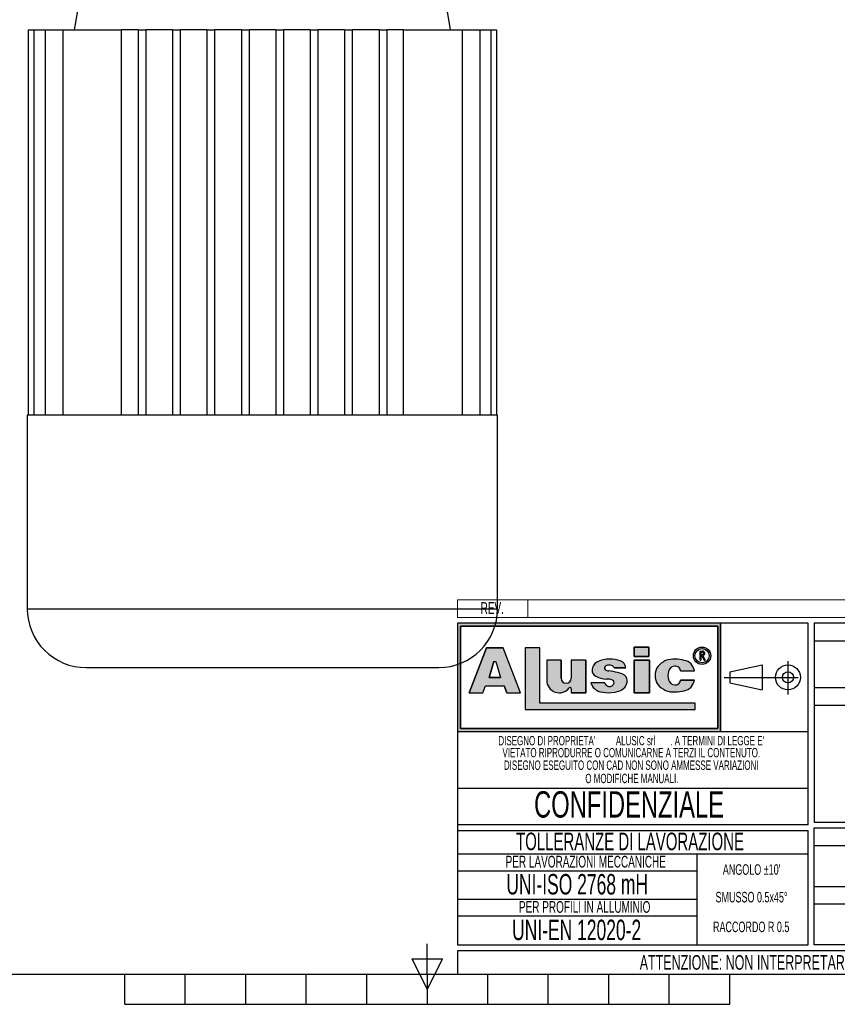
# Model space of a CAD drawing. Header units: millimetres. Extents: x -79 to 696, y 0 to 359.
# Tile 10 of 14: x 140 to 280, y 0 to 168. Entities that reach past the tile are written whole.
import ezdxf
from ezdxf.enums import TextEntityAlignment as Align

# ---------------------------------------------------------------- set-up
doc = ezdxf.new("R2010")
doc.units = ezdxf.units.MM
doc.linetypes.add('CENTERX2', pattern=[20.319999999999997, 12.7, -2.54, 2.54, -2.54])
doc.layers.add('CARTIGLIO', color=140, linetype='Continuous')
doc.styles.add('SLDTEXTSTYLE0', font='TXT', dxfattribs={"width": 0.6382978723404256})
doc.styles.add('SLDTEXTSTYLE1', font='TXT', dxfattribs={"width": 0.675})

# ---------------------------------------------------------------- blocks, each defined once
blk = doc.blocks.new('SW_NOTE_0')
at = {"layer": 'CARTIGLIO', "color": 0, "insert": (7.526595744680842, 2.578135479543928), "char_height": 2, "attachment_point": 2, "style": 'SLDTEXTSTYLE0'}
blk.add_mtext('TRATTAMENTO', dxfattribs=at)
blk = doc.blocks.new('SW_NOTE_0_1')
at = {"layer": 'CARTIGLIO', "color": 0, "insert": (85.40558510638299, 3.222669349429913), "char_height": 2.5, "attachment_point": 2, "style": 'SLDTEXTSTYLE0'}
blk.add_mtext("ATTENZIONE: NON INTERPRETARE IL DISEGNO. IN CASO DI QUOTE MANCANTI O POCO CHIARE CONSULTARE L'UFFICIO TECNICO", dxfattribs=at)
blk = doc.blocks.new('SW_NOTE_0_2')
at = {"layer": 'CARTIGLIO', "color": 0, "insert": (3.510638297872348, 2.578135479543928), "char_height": 2, "attachment_point": 2, "style": 'SLDTEXTSTYLE0'}
blk.add_mtext('SCALA', dxfattribs=at)
blk = doc.blocks.new('SW_NOTE_0_3')
at = {"layer": 'CARTIGLIO', "color": 0, "insert": (8.670212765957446, 2.578135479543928), "char_height": 2, "attachment_point": 2, "style": 'SLDTEXTSTYLE0'}
blk.add_mtext('APPROVATO DA', dxfattribs=at)
blk = doc.blocks.new('SW_NOTE_0_4')
at = {"layer": 'CARTIGLIO', "color": 0, "insert": (5.398936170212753, 2.578135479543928), "char_height": 2, "attachment_point": 2, "style": 'SLDTEXTSTYLE0'}
blk.add_mtext('FORMATO', dxfattribs=at)
blk = doc.blocks.new('SW_NOTE_0_5')
at = {"layer": 'CARTIGLIO', "color": 0, "insert": (7.606382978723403, 2.578135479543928), "char_height": 2, "attachment_point": 2, "style": 'SLDTEXTSTYLE0'}
blk.add_mtext('DISEGNATORE', dxfattribs=at)
blk = doc.blocks.new('SW_NOTE_0_6')
at = {"layer": 'CARTIGLIO', "color": 0, "insert": (2.845744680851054, 2.578135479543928), "char_height": 2, "attachment_point": 2, "style": 'SLDTEXTSTYLE0'}
blk.add_mtext('DATA', dxfattribs=at)
blk = doc.blocks.new('SW_NOTE_0_7')
at = {"layer": 'CARTIGLIO', "color": 0, "insert": (5.558510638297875, 2.578135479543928), "char_height": 2, "attachment_point": 2, "style": 'SLDTEXTSTYLE0'}
blk.add_mtext("QUANTITA'", dxfattribs=at)
blk = doc.blocks.new('SW_NOTE_0_8')
at = {"layer": 'CARTIGLIO', "color": 0, "insert": (7.10106382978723, 2.578135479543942), "char_height": 2, "attachment_point": 2, "style": 'SLDTEXTSTYLE0'}
blk.add_mtext('DESCRIZIONE', dxfattribs=at)
blk = doc.blocks.new('SW_NOTE_0_9')
at = {"layer": 'CARTIGLIO', "color": 0, "insert": (4.228723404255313, 2.578135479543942), "char_height": 2, "attachment_point": 2, "style": 'SLDTEXTSTYLE0'}
blk.add_mtext('CLIENTE', dxfattribs=at)
blk = doc.blocks.new('SW_NOTE_0_10')
at = {"layer": 'CARTIGLIO', "color": 0, "insert": (5.691489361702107, 2.578135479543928), "char_height": 2, "attachment_point": 2, "style": 'SLDTEXTSTYLE0'}
blk.add_mtext('MATERIALE', dxfattribs=at)
blk = doc.blocks.new('SW_NOTE_0_11')
at = {"layer": 'CARTIGLIO', "color": 0, "insert": (12.15425531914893, 2.578135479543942), "char_height": 2, "attachment_point": 2, "style": 'SLDTEXTSTYLE0'}
blk.add_mtext('CODICE PARTICOLARE', dxfattribs=at)
blk = doc.blocks.new('SW_NOTE_0_12')
at = {"layer": 'CARTIGLIO', "color": 0, "insert": (9.547872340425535, 2.578135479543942), "char_height": 2, "attachment_point": 2, "style": 'SLDTEXTSTYLE0'}
blk.add_mtext('CODICE GRUPPO', dxfattribs=at)
blk = doc.blocks.new('SW_NOTE_0_13')
at = {"layer": 'CARTIGLIO', "color": 0, "insert": (10.69148936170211, 2.578135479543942), "char_height": 2, "attachment_point": 2, "style": 'SLDTEXTSTYLE0'}
blk.add_mtext('CODICE PROGETTO', dxfattribs=at)
blk = doc.blocks.new('SW_NOTE_0_14')
at = {"layer": 'CARTIGLIO', "color": 0, "insert": (6.67819148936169, 2.320321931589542), "char_height": 1.8, "attachment_point": 2, "style": 'SLDTEXTSTYLE0'}
blk.add_mtext("ANGOLO ±10'", dxfattribs=at)
blk = doc.blocks.new('SW_NOTE_0_15')
at = {"layer": 'CARTIGLIO', "color": 0, "insert": (23.93617021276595, 3.867203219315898), "char_height": 3, "attachment_point": 2, "style": 'SLDTEXTSTYLE0'}
blk.add_mtext('TOLLERANZE DI LAVORAZIONE', dxfattribs=at)
blk = doc.blocks.new('SW_NOTE_0_16')
at = {"layer": 'CARTIGLIO', "color": 0, "insert": (21.07265624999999, 5.800804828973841), "char_height": 4.500000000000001, "attachment_point": 2, "style": 'SLDTEXTSTYLE1'}
blk.add_mtext('CONFIDENZIALE', dxfattribs=at)
blk = doc.blocks.new('SW_NOTE_0_17')
at = {"layer": 'CARTIGLIO', "color": 0, "insert": (28.04255319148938, 2.062508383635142), "char_height": 1.6, "attachment_point": 2, "style": 'SLDTEXTSTYLE0'}
blk.add_mtext('DISEGNO ESEGUITO CON CAD NON SONO AMMESSE VARIAZIONI', dxfattribs=at)
blk = doc.blocks.new('SW_NOTE_0_18')
at = {"layer": 'CARTIGLIO', "color": 0, "insert": (27.3404255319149, 2.062508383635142), "char_height": 1.6, "attachment_point": 2, "style": 'SLDTEXTSTYLE0'}
blk.add_mtext('VIETATO RIPRODURRE O COMUNICARNE A TERZI IL CONTENUTO.', dxfattribs=at)
blk = doc.blocks.new('SW_NOTE_0_19')
at = {"layer": 'CARTIGLIO', "color": 0, "insert": (7.587765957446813, 2.320321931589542), "char_height": 1.8, "attachment_point": 2, "style": 'SLDTEXTSTYLE0'}
blk.add_mtext('SMUSSO 0.5x45°', dxfattribs=at)
blk = doc.blocks.new('SW_NOTE_0_20')
at = {"layer": 'CARTIGLIO', "color": 0, "insert": (10.40425531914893, 2.062508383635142), "char_height": 1.6, "attachment_point": 2, "style": 'SLDTEXTSTYLE0'}
blk.add_mtext('O MODIFICHE MANUALI.', dxfattribs=at)
blk = doc.blocks.new('SW_NOTE_0_21')
at = {"layer": 'CARTIGLIO', "color": 0, "char_height": 1.6, "attachment_point": 2, "style": 'SLDTEXTSTYLE0'}
for s, insert in [("DISEGNO DI PROPRIETA'", (10.27659574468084, 2.062508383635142)), ('ALUSIC srl', (25.45120500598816, 2.062508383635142)), (". A TERMINI DI LEGGE E'", (39.41078027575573, 2.062508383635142))]:
    blk.add_mtext(s, dxfattribs=dict(at, insert=insert))
blk = doc.blocks.new('SW_NOTE_0_22')
at = {"layer": 'CARTIGLIO', "color": 0, "insert": (8.569148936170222, 2.320321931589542), "char_height": 1.8, "attachment_point": 2, "style": 'SLDTEXTSTYLE0'}
blk.add_mtext('RACCORDO R 0.5', dxfattribs=at)
blk = doc.blocks.new('SW_NOTE_0_23')
at = {"layer": 'CARTIGLIO', "color": 0, "insert": (18.30319148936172, 2.578135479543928), "char_height": 2, "attachment_point": 2, "style": 'SLDTEXTSTYLE0'}
blk.add_mtext('PER LAVORAZIONI MECCANICHE', dxfattribs=at)
blk = doc.blocks.new('SW_NOTE_0_24')
at = {"layer": 'CARTIGLIO', "color": 0, "insert": (15.68484042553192, 4.511737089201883), "char_height": 3.5, "attachment_point": 2, "style": 'SLDTEXTSTYLE0'}
blk.add_mtext('UNI-ISO 2768 mH', dxfattribs=at)
blk = doc.blocks.new('SW_NOTE_0_25')
at = {"layer": 'CARTIGLIO', "color": 0, "insert": (13.85638297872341, 2.578135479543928), "char_height": 2, "attachment_point": 2, "style": 'SLDTEXTSTYLE0'}
blk.add_mtext('PER PROFILI IN ALLUMINIO', dxfattribs=at)
blk = doc.blocks.new('SW_NOTE_0_26')
at = {"layer": 'CARTIGLIO', "color": 0, "insert": (14.05585106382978, 4.511737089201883), "char_height": 3.5, "attachment_point": 2, "style": 'SLDTEXTSTYLE0'}
blk.add_mtext('UNI-EN 12020-2', dxfattribs=at)
blk = doc.blocks.new('SW_NOTE_0_27')
at = {"layer": 'CARTIGLIO', "color": 0, "insert": (2.340425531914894, 2.578135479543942), "char_height": 2, "attachment_point": 2, "style": 'SLDTEXTSTYLE0'}
blk.add_mtext('REV.', dxfattribs=at)
blk = doc.blocks.new('SW_NOTE_0_28')
at = {"layer": 'CARTIGLIO', "color": 0, "insert": (2.845744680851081, 2.578135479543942), "char_height": 2, "attachment_point": 2, "style": 'SLDTEXTSTYLE0'}
blk.add_mtext('DATA', dxfattribs=at)
blk = doc.blocks.new('SW_NOTE_0_29')
at = {"layer": 'CARTIGLIO', "color": 0, "insert": (7.10106382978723, 2.578135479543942), "char_height": 2, "attachment_point": 2, "style": 'SLDTEXTSTYLE0'}
blk.add_mtext('DESCRIZIONE', dxfattribs=at)
blk = doc.blocks.new('SW_NOTE_0_30')
at = {"layer": 'CARTIGLIO', "color": 0, "insert": (1.968085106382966, 2.578135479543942), "char_height": 2, "attachment_point": 2, "style": 'SLDTEXTSTYLE0'}
blk.add_mtext('DIS.', dxfattribs=at)
blk = doc.blocks.new('Cartiglio ALUSIC')
at = {"layer": 'CARTIGLIO'}
h = blk.add_hatch(color=256, dxfattribs=at)
h.paths.add_polyline_path([(113.971100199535, 149.9990413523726), (113.971100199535, 131.4990413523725), (158.971100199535, 131.4990413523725), (158.971100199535, 149.9990413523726)], flags=0)
h.paths.add_polyline_path([(114.471100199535, 131.9990413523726), (114.471100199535, 149.4990413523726), (158.471100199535, 149.4990413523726), (158.471100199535, 131.9990413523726)], flags=0)
h = blk.add_hatch(color=256, dxfattribs=at)
h.paths.add_polyline_path([(118.292263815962, 138.1064632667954), (118.7611454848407, 139.3206628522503), (121.9303757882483, 139.3206628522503), (122.3992574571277, 138.1064632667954), (124.7510688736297, 138.1064632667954), (121.7833115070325, 145.7916640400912), (118.9082097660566, 145.7916640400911), (115.9404523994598, 138.1064632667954)], flags=0)
h.paths.add_polyline_path([(119.3961687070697, 140.7216809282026), (120.1708764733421, 143.4547391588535), (120.5206447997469, 143.4547391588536), (121.2953525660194, 140.721680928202)], flags=0)
for points in [[(128.0219401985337, 145.7956943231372), (125.5527056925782, 145.7956943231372), (125.5527056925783, 135.2696801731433), (154.6424359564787, 135.2696801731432), (154.6424359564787, 136.3597302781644), (128.0219401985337, 136.3597302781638)], [(144.2116339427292, 145.9308884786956), (144.2116339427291, 144.3245774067), (146.6985305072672, 144.3245774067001), (146.6985305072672, 145.9308884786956)], [(146.7838932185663, 143.6808359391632), (144.2116339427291, 143.6808359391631), (144.2116339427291, 138.1064632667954), (146.7838932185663, 138.1064632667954)]]:
    blk.add_hatch(color=256, dxfattribs=at).paths.add_polyline_path(points, flags=0)
h = blk.add_hatch(color=256, dxfattribs=at)
edge = h.paths.add_edge_path(flags=0)
edge.add_arc((155.7921827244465, 144.4510199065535), 1.479868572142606, 0, 360)
edge = h.paths.add_edge_path(flags=0)
edge.add_arc((155.7921827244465, 144.4510199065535), 1.214864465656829, 0, 360)
h = blk.add_hatch(color=256, dxfattribs=at)
edge = h.paths.add_edge_path(flags=0)
edge.add_arc((155.8903200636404, 144.8676091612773), 0.3723980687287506, 277.1406326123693, 450.0000000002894)
edge.add_line((155.8903200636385, 145.240007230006), (155.450204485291, 145.240007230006))
edge.add_line((155.450204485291, 145.240007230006), (155.450204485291, 143.6880606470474))
edge.add_line((155.450204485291, 143.6880606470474), (155.605611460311, 143.6880606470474))
edge.add_line((155.605611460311, 143.6880606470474), (155.605611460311, 144.4952110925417))
edge.add_line((155.605611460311, 144.4952110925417), (155.764003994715, 144.4952110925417))
edge.add_line((155.764003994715, 144.4952110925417), (156.171212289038, 143.6880606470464))
edge.add_line((156.171212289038, 143.6880606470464), (156.3452765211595, 143.6880606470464))
edge.add_line((156.3452765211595, 143.6880606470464), (155.9366110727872, 144.4980993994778))
edge = h.paths.add_edge_path(flags=0)
edge.add_line((155.6056114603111, 145.0846002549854), (155.8903200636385, 145.0846002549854))
edge.add_arc((155.8903200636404, 144.8676091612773), 0.2169910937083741, -90.00000000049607, 90.00000000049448, ccw=False)
edge.add_line((155.8903200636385, 144.6506180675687), (155.6056114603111, 144.6506180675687))
edge.add_line((155.6056114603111, 144.6506180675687), (155.6056114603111, 145.0846002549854))
h = blk.add_hatch(color=256, dxfattribs=at)
edge = h.paths.add_edge_path(flags=0)
edge.add_arc((132.5578484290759, 140.6186164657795), 0.8721260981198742, 180, 360, ccw=False)
edge.add_line((131.6857223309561, 140.6186164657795), (131.6857223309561, 143.6808359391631))
edge.add_line((131.6857223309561, 143.6808359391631), (129.2243885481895, 143.6808359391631))
edge.add_line((129.2243885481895, 143.6808359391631), (129.2243885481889, 140.2640777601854))
edge.add_arc((131.3820030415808, 140.2640777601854), 2.157614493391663, 180, 321.9680973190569)
edge.add_arc((133.2350345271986, 138.8146685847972), 0.1949400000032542, 3.751097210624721e-10, 141.9680973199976, ccw=False)
edge.add_line((133.4299745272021, 138.8146685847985), (133.4299745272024, 138.106463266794))
edge.add_line((133.4299745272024, 138.106463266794), (135.91068894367, 138.106463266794))
edge.add_line((135.91068894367, 138.106463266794), (135.9106889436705, 143.6808359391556))
edge.add_line((135.9106889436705, 143.6808359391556), (133.4299745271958, 143.6808359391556))
edge.add_line((133.4299745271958, 143.6808359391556), (133.4299745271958, 140.6186164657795))
h = blk.add_hatch(color=256, dxfattribs=at)
edge = h.paths.add_edge_path(flags=0)
edge.add_line((139.7219511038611, 138.0874905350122), (140.9616140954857, 138.2313935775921))
edge.add_arc((140.6251358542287, 140.9172664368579), 2.706867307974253, 277.1406456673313, 311.0032214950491)
edge.add_arc((141.7459062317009, 139.8536948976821), 1.178212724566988, 303.7868133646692, 347.8980612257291)
edge.add_arc((141.0550130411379, 140.1458147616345), 1.920162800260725, 343.6935231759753, 381.4193527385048)
edge.add_arc((140.9170023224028, 138.8528855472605), 2.77207698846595, 46.00269433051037, 81.25096772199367)
edge.add_arc((133.1604335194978, 99.54681763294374), 42.8338661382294, 78.993004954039, 81.01866969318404)
edge.add_arc((140.0875549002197, 143.5111497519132), 1.672976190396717, 238.77709912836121, 261.74465207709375, ccw=False)
edge.add_arc((139.511171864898, 142.3534770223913), 0.3988810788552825, 114.64010585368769, 223.1865854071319, ccw=False)
edge.add_arc((139.9292750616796, 141.471492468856), 1.374925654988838, 90.51660503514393, 115.15343256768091, ccw=False)
edge.add_arc((139.978971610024, 141.8617877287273), 0.986530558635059, 50.69488274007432, 93.60864602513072, ccw=False)
edge.add_arc((140.2656634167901, 142.2302567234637), 0.519939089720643, 14.547573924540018, 49.4198797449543, ccw=False)
edge.add_line((140.7689329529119, 142.3608569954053), (142.7634621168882, 142.3608569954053))
edge.add_arc((141.3534729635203, 142.2214802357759), 1.416861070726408, 5.645321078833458, 71.38339334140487)
edge.add_arc((140.0918708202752, 138.6413140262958), 5.212710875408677, 70.80435731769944, 90.86664277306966)
edge.add_arc((139.6876943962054, 140.01898057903), 3.848224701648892, 85.15036290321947, 119.9120405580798)
edge.add_arc((138.7589405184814, 141.8826763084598), 1.774008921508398, 123.9309471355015, 174.9914571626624)
edge.add_arc((138.007121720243, 141.9227892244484), 1.021881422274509, 173.5516105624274, 249.3813116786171)
edge.add_arc((139.4480837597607, 143.8857829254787), 3.430150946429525, 238.3320469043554, 269.1908231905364)
edge.add_arc((139.5671105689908, 138.3083973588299), 2.154096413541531, 64.99796384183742, 94.45891481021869, ccw=False)
edge.add_arc((140.3551381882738, 139.8813550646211), 0.398545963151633, -35.586121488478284, 72.11412463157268, ccw=False)
edge.add_arc((139.9862171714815, 139.9393420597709), 0.7512299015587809, 245.201083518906, 337.29941344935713, ccw=False)
edge.add_arc((139.934335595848, 140.0154535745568), 0.8024620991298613, 192.5591591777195, 250.8523518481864, ccw=False)
edge.add_line((139.1510748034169, 139.8409601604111), (136.768183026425, 139.8409601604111))
edge.add_arc((138.8654850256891, 140.4022414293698), 2.1711085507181, 194.9824340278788, 258.3364147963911)
edge.add_line((138.4265630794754, 138.2759630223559), (139.7219511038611, 138.0874905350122))
h = blk.add_hatch(color=256, dxfattribs=at)
edge = h.paths.add_edge_path(flags=0)
edge.add_arc((151.1448446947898, 140.5631500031), 1.095489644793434, 191.1589777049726, 269.9285492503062, ccw=False)
edge.add_arc((152.2932291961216, 141.066632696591), 2.335462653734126, 162.1599290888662, 197.8400709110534, ccw=False)
edge.add_arc((151.1448446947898, 141.5701153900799), 1.095489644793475, 90.07145075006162, 168.8410222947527, ccw=False)
edge.add_arc((151.2517282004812, 141.8150308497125), 0.8574339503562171, 2.566657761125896, 97.25285314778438, ccw=False)
edge.add_line((152.108301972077, 141.8534281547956), (154.4848142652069, 141.8534281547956))
edge.add_arc((152.4212904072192, 141.6061501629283), 2.078287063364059, 6.833333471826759, 81.00039250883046)
edge.add_arc((151.336234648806, 138.6914263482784), 5.163706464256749, 74.1517675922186, 91.31975036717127)
edge.add_arc((150.8738064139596, 140.4366829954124), 3.434301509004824, 84.25969198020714, 140.8312604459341)
edge.add_arc((150.5707293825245, 141.0666326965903), 2.817144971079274, 146.8823062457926, 213.1176937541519)
edge.add_arc((150.87380641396, 141.6965823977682), 3.434301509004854, 219.1687395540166, 275.7403080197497)
edge.add_arc((151.3362346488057, 143.4418390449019), 5.163706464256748, 268.6802496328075, 285.8482324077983)
edge.add_arc((152.4212904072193, 140.5271152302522), 2.078287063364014, 278.9996074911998, 353.1666665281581)
edge.add_line((154.4848142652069, 140.2798372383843), (152.1083019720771, 140.2798372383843))
edge.add_arc((151.2517282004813, 140.3182345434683), 0.8574339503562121, 262.7471468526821, 357.4333422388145, ccw=False)
at = {"color": 161, "linetype": 'Continuous', "lineweight": 18}
for p, q in [((113.971100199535, 150.9990413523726), (113.971100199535, 153.9990413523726)), ((113.971100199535, 153.9990413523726), (313.621100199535, 153.9990413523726)), ((125.971100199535, 153.9990413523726), (125.971100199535, 150.9990413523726)), ((268.621100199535, 153.9990413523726), (268.621100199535, 150.9990413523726)), ((283.621100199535, 153.9990413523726), (283.621100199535, 150.9990413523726)), ((313.621100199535, 150.9990413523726), (313.621100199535, 153.9990413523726)), ((113.971100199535, 150.9990413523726), (313.621100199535, 150.9990413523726))]:
    blk.add_line(p, q, dxfattribs=at)
at = {"layer": 'CARTIGLIO'}
for p, q in [((113.971100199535, 149.9990413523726), (113.971100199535, 131.4990413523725)), ((113.971100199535, 149.9990413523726), (113.971100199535, 94.99904135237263)), ((173.971100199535, 149.9990413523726), (113.971100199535, 149.9990413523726)), ((158.971100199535, 149.9990413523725), (113.971100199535, 149.9990413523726)), ((113.971100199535, 149.9990413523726), (113.971100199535, 131.4990413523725)), ((113.971100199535, 149.9990413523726), (113.971100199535, 115.5498549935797)), ((158.971100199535, 131.4990413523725), (158.971100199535, 149.9990413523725)), ((158.971100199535, 149.9990413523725), (158.971100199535, 131.4990413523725)), ((173.971100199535, 115.5498549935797), (173.971100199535, 149.9990413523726)), ((262.621100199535, 149.9990413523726), (174.971100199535, 149.9990413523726)), ((174.971100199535, 149.9990413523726), (174.971100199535, 115.9990413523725)), ((262.621100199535, 115.9990413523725), (262.621100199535, 149.9990413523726)), ((313.621100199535, 149.9990413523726), (263.621100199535, 149.9990413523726)), ((263.621100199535, 149.9990413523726), (263.621100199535, 94.99904135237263)), ((313.621100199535, 94.99904135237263), (313.621100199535, 149.9990413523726)), ((114.471100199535, 131.9990413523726), (114.471100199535, 149.4990413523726)), ((114.471100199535, 149.4990413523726), (114.471100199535, 131.9990413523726)), ((114.471100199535, 149.4990413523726), (158.471100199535, 149.4990413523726)), ((158.471100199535, 149.4990413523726), (114.471100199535, 149.4990413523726)), ((158.471100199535, 149.4990413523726), (158.471100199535, 131.9990413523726)), ((158.471100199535, 131.9990413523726), (158.471100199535, 149.4990413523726)), ((174.971100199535, 146.9990413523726), (262.621100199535, 146.9990413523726)), ((263.621100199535, 146.9990413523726), (313.621100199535, 146.9990413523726)), ((118.9082097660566, 145.7916640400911), (115.9404523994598, 138.1064632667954)), ((115.9404523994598, 138.1064632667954), (118.9082097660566, 145.7916640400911)), ((121.7833115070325, 145.7916640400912), (118.9082097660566, 145.7916640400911)), ((118.9082097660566, 145.7916640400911), (121.7833115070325, 145.7916640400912)), ((124.7510688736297, 138.1064632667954), (121.7833115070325, 145.7916640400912)), ((124.7510688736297, 138.1064632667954), (121.7833115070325, 145.7916640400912)), ((128.0219401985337, 145.7956943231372), (125.5527056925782, 145.7956943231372)), ((125.5527056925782, 145.7956943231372), (125.5527056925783, 135.2696801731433)), ((128.0219401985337, 145.7956943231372), (125.5527056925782, 145.7956943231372)), ((125.5527056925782, 145.7956943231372), (125.5527056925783, 135.2696801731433)), ((128.0219401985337, 136.3597302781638), (128.0219401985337, 145.7956943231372)), ((128.0219401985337, 136.3597302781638), (128.0219401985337, 145.7956943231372)), ((146.6985305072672, 145.9308884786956), (144.2116339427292, 145.9308884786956)), ((144.2116339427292, 145.9308884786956), (144.2116339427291, 144.3245774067)), ((144.2116339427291, 144.3245774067), (144.2116339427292, 145.9308884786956)), ((144.2116339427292, 145.9308884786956), (146.6985305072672, 145.9308884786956)), ((146.6985305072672, 145.9308884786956), (146.6985305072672, 144.3245774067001)), ((146.6985305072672, 144.3245774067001), (146.6985305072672, 145.9308884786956)), ((155.450204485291, 143.6880606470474), (155.450204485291, 145.240007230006)), ((155.450204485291, 143.6880606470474), (155.450204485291, 145.240007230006)), ((155.450204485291, 145.240007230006), (155.8903200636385, 145.240007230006)), ((155.450204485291, 145.240007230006), (155.8903200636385, 145.240007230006)), ((155.6056114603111, 145.0846002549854), (155.8903200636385, 145.0846002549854)), ((155.6056114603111, 144.6506180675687), (155.6056114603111, 145.0846002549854)), ((155.6056114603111, 144.6506180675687), (155.6056114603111, 145.0846002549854)), ((155.6056114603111, 145.0846002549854), (155.8903200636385, 145.0846002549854)), ((119.3961687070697, 140.7216809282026), (120.1708764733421, 143.4547391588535)), ((120.1708764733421, 143.4547391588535), (119.3961687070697, 140.7216809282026)), ((120.1708764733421, 143.4547391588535), (120.5206447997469, 143.4547391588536)), ((120.1708764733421, 143.4547391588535), (120.5206447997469, 143.4547391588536)), ((120.5206447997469, 143.4547391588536), (121.2953525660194, 140.721680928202)), ((120.5206447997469, 143.4547391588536), (121.2953525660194, 140.721680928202)), ((129.2243885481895, 143.6808359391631), (129.2243885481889, 140.2640777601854)), ((131.6857223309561, 143.6808359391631), (129.2243885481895, 143.6808359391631)), ((131.6857223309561, 143.6808359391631), (129.2243885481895, 143.6808359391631)), ((129.2243885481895, 143.6808359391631), (129.2243885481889, 140.2640777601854)), ((131.6857223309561, 140.6186164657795), (131.6857223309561, 143.6808359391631)), ((131.6857223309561, 143.6808359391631), (131.6857223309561, 140.6186164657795)), ((135.9106889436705, 143.6808359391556), (133.4299745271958, 143.6808359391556)), ((133.4299745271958, 143.6808359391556), (133.4299745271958, 140.6186164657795)), ((133.4299745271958, 143.6808359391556), (133.4299745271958, 140.6186164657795)), ((135.9106889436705, 143.6808359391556), (133.4299745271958, 143.6808359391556)), ((135.9106889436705, 143.6808359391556), (135.91068894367, 138.106463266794)), ((135.91068894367, 138.106463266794), (135.9106889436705, 143.6808359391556)), ((144.2116339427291, 144.3245774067), (146.6985305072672, 144.3245774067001)), ((146.6985305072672, 144.3245774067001), (144.2116339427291, 144.3245774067)), ((146.7838932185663, 143.6808359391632), (144.2116339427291, 143.6808359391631)), ((144.2116339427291, 143.6808359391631), (144.2116339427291, 138.1064632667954)), ((144.2116339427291, 143.6808359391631), (146.7838932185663, 143.6808359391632)), ((144.2116339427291, 138.1064632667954), (144.2116339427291, 143.6808359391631)), ((146.7838932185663, 138.1064632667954), (146.7838932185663, 143.6808359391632)), ((146.7838932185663, 143.6808359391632), (146.7838932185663, 138.1064632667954)), ((155.450204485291, 143.6880606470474), (155.605611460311, 143.6880606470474)), ((155.605611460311, 143.6880606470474), (155.450204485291, 143.6880606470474)), ((155.6056114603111, 144.6506180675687), (155.8903200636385, 144.6506180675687)), ((155.8903200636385, 144.6506180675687), (155.6056114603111, 144.6506180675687)), ((155.605611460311, 144.4952110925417), (155.605611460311, 143.6880606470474)), ((155.605611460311, 143.6880606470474), (155.605611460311, 144.4952110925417)), ((155.764003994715, 144.4952110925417), (155.605611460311, 144.4952110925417)), ((155.605611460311, 144.4952110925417), (155.764003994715, 144.4952110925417)), ((156.171212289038, 143.6880606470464), (155.764003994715, 144.4952110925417)), ((155.764003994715, 144.4952110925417), (156.171212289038, 143.6880606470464)), ((155.9366110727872, 144.4980993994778), (156.3452765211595, 143.6880606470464)), ((155.9366110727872, 144.4980993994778), (156.3452765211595, 143.6880606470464)), ((156.171212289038, 143.6880606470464), (156.3452765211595, 143.6880606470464)), ((156.3452765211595, 143.6880606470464), (156.171212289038, 143.6880606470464)), ((140.7689329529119, 142.3608569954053), (142.7634621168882, 142.3608569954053)), ((142.7634621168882, 142.3608569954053), (140.7689329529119, 142.3608569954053)), ((152.108301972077, 141.8534281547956), (154.4848142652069, 141.8534281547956)), ((152.108301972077, 141.8534281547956), (154.4848142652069, 141.8534281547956)), ((160.5624374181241, 141.7060810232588), (166.0550106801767, 142.8872795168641)), ((160.5624374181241, 141.7060810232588), (160.5624374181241, 139.7920016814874)), ((166.0550106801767, 142.8872795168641), (166.0550106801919, 138.6108031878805)), ((121.2953525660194, 140.721680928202), (119.3961687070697, 140.7216809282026)), ((119.3961687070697, 140.7216809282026), (121.2953525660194, 140.721680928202)), ((139.1510748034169, 139.8409601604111), (136.768183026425, 139.8409601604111)), ((139.1510748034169, 139.8409601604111), (136.768183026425, 139.8409601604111)), ((154.4848142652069, 140.2798372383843), (152.1083019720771, 140.2798372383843)), ((152.1083019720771, 140.2798372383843), (154.4848142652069, 140.2798372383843)), ((118.292263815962, 138.1064632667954), (118.7611454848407, 139.3206628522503)), ((118.292263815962, 138.1064632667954), (118.7611454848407, 139.3206628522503)), ((118.7611454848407, 139.3206628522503), (121.9303757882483, 139.3206628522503)), ((118.7611454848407, 139.3206628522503), (121.9303757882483, 139.3206628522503)), ((122.3992574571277, 138.1064632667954), (121.9303757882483, 139.3206628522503)), ((121.9303757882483, 139.3206628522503), (122.3992574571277, 138.1064632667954)), ((133.4299745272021, 138.8146685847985), (133.4299745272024, 138.106463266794)), ((133.4299745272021, 138.8146685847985), (133.4299745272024, 138.106463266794)), ((138.4265630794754, 138.2759630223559), (139.7219511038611, 138.0874905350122)), ((138.4265630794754, 138.2759630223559), (139.7219511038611, 138.0874905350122)), ((139.7219511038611, 138.0874905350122), (140.9616140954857, 138.2313935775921)), ((139.7219511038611, 138.0874905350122), (140.9616140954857, 138.2313935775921)), ((160.5624374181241, 139.7920016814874), (166.0550106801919, 138.6108031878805)), ((174.971100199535, 138.9990413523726), (262.621100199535, 138.9990413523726)), ((263.621100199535, 138.9990413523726), (313.621100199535, 138.9990413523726)), ((115.9404523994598, 138.1064632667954), (118.292263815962, 138.1064632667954)), ((115.9404523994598, 138.1064632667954), (118.292263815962, 138.1064632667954)), ((122.3992574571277, 138.1064632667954), (124.7510688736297, 138.1064632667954)), ((122.3992574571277, 138.1064632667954), (124.7510688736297, 138.1064632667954)), ((133.4299745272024, 138.106463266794), (135.91068894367, 138.106463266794)), ((135.91068894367, 138.106463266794), (133.4299745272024, 138.106463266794)), ((144.2116339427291, 138.1064632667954), (146.7838932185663, 138.1064632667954)), ((146.7838932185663, 138.1064632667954), (144.2116339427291, 138.1064632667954)), ((125.5527056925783, 135.2696801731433), (154.6424359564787, 135.2696801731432)), ((125.5527056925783, 135.2696801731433), (154.6424359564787, 135.2696801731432)), ((154.6424359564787, 136.3597302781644), (128.0219401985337, 136.3597302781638)), ((154.6424359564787, 136.3597302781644), (128.0219401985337, 136.3597302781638)), ((154.6424359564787, 135.2696801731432), (154.6424359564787, 136.3597302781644)), ((154.6424359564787, 135.2696801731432), (154.6424359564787, 136.3597302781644)), ((174.971100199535, 135.9990413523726), (262.621100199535, 135.9990413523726)), ((263.621100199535, 135.9990413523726), (313.621100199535, 135.9990413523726)), ((113.971100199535, 131.4990413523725), (158.971100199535, 131.4990413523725)), ((113.971100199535, 131.4990413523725), (173.971100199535, 131.4990413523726)), ((158.471100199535, 131.9990413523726), (114.471100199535, 131.9990413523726)), ((114.471100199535, 131.9990413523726), (158.471100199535, 131.9990413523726)), ((260.621100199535, 129.6657080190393), (180.7961001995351, 129.6657080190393)), ((263.621100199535, 127.9990413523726), (313.621100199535, 127.9990413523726)), ((263.621100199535, 124.9990413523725), (313.621100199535, 124.9990413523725)), ((180.7961001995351, 123.3074882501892), (260.621100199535, 123.3074882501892)), ((173.971100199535, 121.7636603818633), (113.971100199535, 121.7636603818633)), ((180.9187030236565, 117.3170769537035), (260.7437030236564, 117.3170769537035)), ((263.621100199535, 116.9990413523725), (313.621100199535, 116.9990413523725)), ((173.971100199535, 115.5498549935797), (113.971100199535, 115.5498549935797)), ((113.971100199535, 114.5498549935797), (173.971100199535, 114.5498549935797)), ((113.971100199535, 114.5498549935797), (113.971100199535, 94.99904135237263)), ((173.971100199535, 94.99904135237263), (173.971100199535, 114.5498549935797)), ((174.971100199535, 115.9990413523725), (262.621100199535, 115.9990413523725)), ((174.971100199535, 114.9990413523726), (262.621100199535, 114.9990413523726)), ((174.971100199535, 94.99904135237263), (174.971100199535, 114.9990413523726)), ((201.1430971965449, 114.9990413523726), (201.1430971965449, 94.99904135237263)), ((234.9680971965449, 114.9990413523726), (234.9680971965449, 94.99904135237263)), ((262.621100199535, 114.9990413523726), (262.621100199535, 94.99904135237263)), ((263.621100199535, 113.9990413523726), (313.621100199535, 113.9990413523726)), ((174.971100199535, 111.9990413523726), (262.621100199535, 111.9990413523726)), ((173.9571410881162, 110.4900006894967), (113.9571410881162, 110.4900006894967)), ((154.9806365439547, 94.99904135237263), (154.9806365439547, 110.4900006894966)), ((113.971100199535, 107.6716313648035), (154.9806365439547, 107.6716313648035)), ((174.971100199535, 104.9990413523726), (262.621100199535, 104.9990413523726)), ((263.621100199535, 105.9990413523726), (313.621100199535, 105.9990413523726)), ((154.9806365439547, 102.7445210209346), (113.971100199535, 102.7445210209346)), ((263.621100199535, 102.9990413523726), (313.621100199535, 102.9990413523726)), ((174.971100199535, 101.9990413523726), (262.621100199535, 101.9990413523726)), ((113.9850593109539, 99.96496483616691), (154.9945956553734, 99.96496483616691)), ((113.971100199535, 94.99904135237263), (173.971100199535, 94.99904135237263)), ((262.621100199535, 94.99904135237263), (174.971100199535, 94.99904135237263)), ((263.621100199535, 94.99904135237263), (313.621100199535, 94.99904135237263)), ((313.621100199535, 93.99904135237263), (113.971100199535, 93.99904135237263)), ((113.971100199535, 93.99904135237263), (113.971100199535, 89.99904135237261)), ((313.621100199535, 89.99904135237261), (313.621100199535, 93.99904135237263)), ((113.971100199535, 89.99904135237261), (313.621100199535, 89.99904135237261))]:
    blk.add_line(p, q, dxfattribs=at)
at = {"layer": 'CARTIGLIO', "linetype": 'CENTERX2'}
for p, q in [((170.4898443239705, 143.5008789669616), (170.4898443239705, 137.8355069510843)), ((159.5584198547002, 140.749041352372), (173.3837805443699, 140.749041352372))]:
    blk.add_line(p, q, dxfattribs=at)
at = {"layer": 'CARTIGLIO', "linetype": 'Continuous'}
blk.add_line((113.9695322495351, 89.99904135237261), (313.621100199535, 89.99904135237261), dxfattribs=at)
at = {"layer": 'CARTIGLIO'}
for centre, radius in [((155.7921827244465, 144.4510199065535), 1.479868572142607), ((155.7921827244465, 144.4510199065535), 1.479868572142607), ((155.7921827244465, 144.4510199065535), 1.214864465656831), ((155.7921827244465, 144.4510199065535), 1.214864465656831), ((170.4898443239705, 140.7490413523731), 2.138238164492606), ((170.4898443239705, 140.7490413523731), 0.9570396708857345)]:
    blk.add_circle(centre, radius, dxfattribs=at)
for centre, radius, start, end in [((155.8903200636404, 144.8676091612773), 0.3723980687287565, 277.1406326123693, 90.00000000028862), ((155.8903200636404, 144.8676091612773), 0.3723980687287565, 277.1406326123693, 90.00000000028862), ((155.8903200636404, 144.8676091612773), 0.2169910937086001, 269.9999999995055, 90.00000000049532), ((155.8903200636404, 144.8676091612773), 0.2169910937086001, 269.9999999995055, 90.00000000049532), ((138.7589405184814, 141.8826763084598), 1.774008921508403, 123.9309471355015, 174.9914571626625), ((138.7589405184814, 141.8826763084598), 1.774008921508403, 123.9309471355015, 174.9914571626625), ((139.6876943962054, 140.01898057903), 3.848224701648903, 85.15036290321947, 119.9120405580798), ((139.6876943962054, 140.01898057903), 3.848224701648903, 85.15036290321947, 119.9120405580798), ((140.0918708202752, 138.6413140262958), 5.212710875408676, 70.80435731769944, 90.86664277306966), ((140.0918708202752, 138.6413140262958), 5.212710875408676, 70.80435731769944, 90.86664277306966), ((141.3534729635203, 142.2214802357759), 1.416861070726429, 5.645321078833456, 71.38339334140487), ((141.3534729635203, 142.2214802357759), 1.416861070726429, 5.645321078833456, 71.38339334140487), ((150.8738064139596, 140.4366829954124), 3.434301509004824, 84.25969198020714, 140.8312604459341), ((150.8738064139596, 140.4366829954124), 3.434301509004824, 84.25969198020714, 140.8312604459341), ((151.336234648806, 138.6914263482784), 5.163706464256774, 74.1517675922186, 91.31975036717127), ((151.336234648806, 138.6914263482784), 5.163706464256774, 74.1517675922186, 91.31975036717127), ((152.4212904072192, 141.6061501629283), 2.078287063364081, 6.833333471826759, 81.00039250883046), ((152.4212904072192, 141.6061501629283), 2.078287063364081, 6.833333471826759, 81.00039250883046), ((138.007121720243, 141.9227892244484), 1.021881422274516, 173.5516105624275, 249.381311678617), ((138.007121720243, 141.9227892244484), 1.021881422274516, 173.5516105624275, 249.381311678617), ((139.511171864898, 142.3534770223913), 0.3988810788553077, 114.6401058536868, 223.1865854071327), ((139.511171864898, 142.3534770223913), 0.3988810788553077, 114.6401058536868, 223.1865854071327), ((140.0875549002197, 143.5111497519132), 1.672976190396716, 238.777099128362, 261.7446520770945), ((140.0875549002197, 143.5111497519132), 1.672976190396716, 238.777099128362, 261.7446520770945), ((139.9292750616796, 141.471492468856), 1.374925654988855, 90.51660503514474, 115.1534325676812), ((139.9292750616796, 141.471492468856), 1.374925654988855, 90.51660503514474, 115.1534325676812), ((133.1604335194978, 99.54681763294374), 42.83386613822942, 78.993004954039, 81.01866969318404), ((133.1604335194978, 99.54681763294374), 42.83386613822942, 78.993004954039, 81.01866969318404), ((139.978971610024, 141.8617877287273), 0.9865305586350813, 50.69488274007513, 93.60864602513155), ((139.978971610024, 141.8617877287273), 0.9865305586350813, 50.69488274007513, 93.60864602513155), ((140.2656634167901, 142.2302567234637), 0.5199390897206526, 14.5475739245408, 49.41987974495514), ((140.2656634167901, 142.2302567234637), 0.5199390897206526, 14.5475739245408, 49.41987974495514), ((140.9170023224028, 138.8528855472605), 2.77207698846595, 46.00269433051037, 81.25096772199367), ((140.9170023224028, 138.8528855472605), 2.77207698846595, 46.00269433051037, 81.25096772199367), ((150.5707293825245, 141.0666326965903), 2.81714497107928, 146.8823062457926, 213.1176937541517), ((150.5707293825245, 141.0666326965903), 2.81714497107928, 146.8823062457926, 213.1176937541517), ((152.2932291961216, 141.066632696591), 2.335462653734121, 162.159929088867, 197.8400709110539), ((152.2932291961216, 141.066632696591), 2.335462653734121, 162.159929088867, 197.8400709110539), ((151.1448446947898, 141.5701153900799), 1.095489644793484, 90.07145075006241, 168.8410222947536), ((151.1448446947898, 141.5701153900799), 1.095489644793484, 90.07145075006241, 168.8410222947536), ((151.2517282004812, 141.8150308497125), 0.8574339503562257, 2.566657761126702, 97.25285314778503), ((151.2517282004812, 141.8150308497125), 0.8574339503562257, 2.566657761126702, 97.25285314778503), ((131.3820030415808, 140.2640777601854), 2.157614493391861, 180, 321.9680973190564), ((131.3820030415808, 140.2640777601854), 2.157614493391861, 180, 321.9680973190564), ((132.5578484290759, 140.6186164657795), 0.8721260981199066, 180, 0), ((132.5578484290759, 140.6186164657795), 0.8721260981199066, 180, 0), ((138.8654850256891, 140.4022414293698), 2.171108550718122, 194.9824340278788, 258.3364147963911), ((138.8654850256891, 140.4022414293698), 2.171108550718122, 194.9824340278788, 258.3364147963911), ((139.4480837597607, 143.8857829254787), 3.430150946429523, 238.3320469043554, 269.1908231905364), ((139.4480837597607, 143.8857829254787), 3.430150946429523, 238.3320469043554, 269.1908231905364), ((139.934335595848, 140.0154535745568), 0.8024620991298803, 192.5591591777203, 250.8523518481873), ((139.934335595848, 140.0154535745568), 0.8024620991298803, 192.5591591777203, 250.8523518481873), ((139.5671105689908, 138.3083973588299), 2.154096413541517, 64.99796384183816, 94.45891481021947), ((139.5671105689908, 138.3083973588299), 2.154096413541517, 64.99796384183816, 94.45891481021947), ((140.3551381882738, 139.8813550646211), 0.398545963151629, 324.4138785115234, 72.11412463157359), ((140.3551381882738, 139.8813550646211), 0.398545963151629, 324.4138785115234, 72.11412463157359), ((141.0550130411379, 140.1458147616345), 1.920162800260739, 343.6935231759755, 21.41935273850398), ((141.0550130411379, 140.1458147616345), 1.920162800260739, 343.6935231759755, 21.41935273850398), ((151.1448446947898, 140.5631500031), 1.095489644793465, 191.1589777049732, 269.9285492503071), ((151.1448446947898, 140.5631500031), 1.095489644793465, 191.1589777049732, 269.9285492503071), ((151.2517282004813, 140.3182345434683), 0.8574339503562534, 262.7471468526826, 357.4333422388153), ((151.2517282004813, 140.3182345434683), 0.8574339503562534, 262.7471468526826, 357.4333422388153), ((152.4212904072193, 140.5271152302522), 2.078287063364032, 278.9996074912, 353.1666665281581), ((152.4212904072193, 140.5271152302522), 2.078287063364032, 278.9996074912, 353.1666665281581), ((133.2350345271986, 138.8146685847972), 0.1949400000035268, 3.759104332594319e-10, 141.9680973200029), ((133.2350345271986, 138.8146685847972), 0.1949400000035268, 3.759104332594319e-10, 141.9680973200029), ((139.9862171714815, 139.9393420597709), 0.7512299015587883, 245.2010835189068, 337.2994134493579), ((139.9862171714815, 139.9393420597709), 0.7512299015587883, 245.2010835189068, 337.2994134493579), ((140.6251358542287, 140.9172664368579), 2.706867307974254, 277.1406456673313, 311.0032214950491), ((140.6251358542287, 140.9172664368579), 2.706867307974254, 277.1406456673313, 311.0032214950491), ((141.7459062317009, 139.8536948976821), 1.178212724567, 303.7868133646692, 347.8980612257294), ((141.7459062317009, 139.8536948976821), 1.178212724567, 303.7868133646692, 347.8980612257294), ((150.87380641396, 141.6965823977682), 3.434301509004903, 219.1687395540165, 275.7403080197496), ((150.87380641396, 141.6965823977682), 3.434301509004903, 219.1687395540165, 275.7403080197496), ((151.3362346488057, 143.4418390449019), 5.163706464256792, 268.6802496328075, 285.8482324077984), ((151.3362346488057, 143.4418390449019), 5.163706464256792, 268.6802496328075, 285.8482324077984)]:
    blk.add_arc(centre, radius, start, end, dxfattribs=at)
at = {"layer": 'CARTIGLIO', "color": 140}
for name, p in [('SW_NOTE_0_27', (117.5683224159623, 151.0374199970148)), ('SW_NOTE_0_29', (190.1919338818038, 151.0374199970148)), ('SW_NOTE_0_30', (274.7198694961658, 151.0374199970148)), ('SW_NOTE_0_28', (295.6211001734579, 151.0374199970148)), ('SW_NOTE_0_9', (214.5627669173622, 146.8406889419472)), ('SW_NOTE_0_13', (277.8947116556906, 146.9129301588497)), ('SW_NOTE_0_8', (211.6919338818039, 135.9129301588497)), ('SW_NOTE_0_12', (279.0377666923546, 135.9129301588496)), ('SW_NOTE_0_21', (118.9711016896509, 128.6603244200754)), ('SW_NOTE_0_18', (116.3533271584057, 126.6141659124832)), ('SW_NOTE_0_17', (115.6355512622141, 124.4682551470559)), ('SW_NOTE_0_11', (276.2849895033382, 124.9129301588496)), ('SW_NOTE_0_20', (133.3899886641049, 122.1920407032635)), ('SW_NOTE_0_16', (122.2362996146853, 115.4679531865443)), ('SW_NOTE_0_10', (282.7433227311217, 113.9129301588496)), ('SW_NOTE_0_15', (119.5374520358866, 110.3183836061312)), ('SW_NOTE_0_5', (181.6538538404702, 111.9129301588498)), ('SW_NOTE_0_6', (214.7569204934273, 111.9129301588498)), ('SW_NOTE_0_7', (243.0297586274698, 111.8012947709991)), ('SW_NOTE_0_23', (117.6003680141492, 107.6481432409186)), ('SW_NOTE_0_14', (157.5950277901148, 106.4612057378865)), ('SW_NOTE_0_24', (118.7522918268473, 102.6005131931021)), ('SW_NOTE_0_3', (180.406631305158, 101.9129301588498)), ('SW_NOTE_0_2', (213.8333092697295, 101.9129301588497)), ('SW_NOTE_0', (280.862766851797, 102.9129301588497)), ('SW_NOTE_0_19', (156.6725276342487, 101.7341689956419)), ('SW_NOTE_0_4', (243.1505916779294, 101.8012947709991)), ('SW_NOTE_0_25', (121.8587729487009, 99.90266357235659)), ('SW_NOTE_0_26', (120.2859705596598, 94.78943414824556)), ('SW_NOTE_0_22', (155.6312777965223, 96.6517264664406)), ('SW_NOTE_0_1', (127.6311861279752, 90.01640253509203))]:
    blk.add_blockref(name, p, dxfattribs=at)
at = {"layer": 'CARTIGLIO', "color": 140, "style": 'SLDTEXTSTYLE0', "width": 0.6382978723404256}
for tag, p in [('AUTOATTR8', (219.2444208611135, 110.0025032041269)), ('AUTOATTR9', (218.1221976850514, 100.4234402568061)), ('AUTOATTR0', (249.0325362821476, 100.3118048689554))]:
    blk.add_attdef(tag, text='', height=4, dxfattribs=at).set_placement(p, align=Align.TOP_CENTER)
at = {"layer": 'CARTIGLIO', "color": 140}
for tag in ['AUTOATTR13', 'AUTOATTR12', 'AUTOATTR11', 'AUTOATTR10', 'AUTOATTR7', 'AUTOATTR6', 'AUTOATTR5', 'AUTOATTR4', 'AUTOATTR3', 'AUTOATTR2', 'AUTOATTR1']:
    blk.add_attdef(tag, (0, 0), '', height=4, dxfattribs=at)

msp = doc.modelspace()

# ---------------------------------------------------------------- linework, layer by layer
at = {"color": 7, "linetype": 'Continuous', "lineweight": 25}
for p, q in [((152.3607037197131, 183.1888995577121), (149.6135056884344, 166.7057113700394)), ((213.9764309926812, 166.7057113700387), (211.2292329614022, 183.1888995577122)), ((141.7293277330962, 166.7057113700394), (141.7293277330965, 100.7729586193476)), ((141.7293277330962, 166.7057113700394), (142.7022022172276, 166.7057113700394)), ((142.7022022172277, 166.7057113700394), (144.62074212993, 166.7057113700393)), ((142.7022022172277, 166.7057113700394), (142.7022022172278, 100.7729586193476)), ((144.6207421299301, 166.7057113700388), (144.6207421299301, 100.7729586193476)), ((144.6207421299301, 166.7057113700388), (147.6439544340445, 166.7057113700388)), ((147.6439544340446, 166.7057113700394), (147.6439544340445, 100.7729586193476)), ((147.6439544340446, 166.7057113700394), (157.6342445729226, 166.7057113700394)), ((160.5368883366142, 166.7057113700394), (157.6342445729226, 166.7057113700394)), ((157.6342445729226, 166.7057113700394), (157.6342445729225, 100.7729586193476)), ((160.5368883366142, 166.7057113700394), (161.8450778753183, 166.7057113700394)), ((160.5368883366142, 166.7057113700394), (160.5368883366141, 100.7729586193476)), ((161.8450778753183, 166.7057113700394), (161.8450778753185, 100.7729586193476)), ((166.423741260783, 166.7057113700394), (161.8450778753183, 166.7057113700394)), ((166.4237412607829, 166.7057113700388), (167.7319307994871, 166.7057113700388)), ((166.4237412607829, 166.7057113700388), (166.4237412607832, 100.7729586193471)), ((167.7319307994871, 166.7057113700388), (167.7319307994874, 100.7729586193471)), ((172.3105941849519, 166.7057113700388), (167.7319307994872, 166.7057113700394)), ((172.3105941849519, 166.7057113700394), (173.6187837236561, 166.7057113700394)), ((172.3105941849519, 166.7057113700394), (172.3105941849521, 100.7729586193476)), ((173.6187837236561, 166.7057113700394), (173.6187837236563, 100.7729586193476)), ((178.1974471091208, 166.7057113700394), (173.6187837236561, 166.7057113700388)), ((178.1974471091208, 166.7057113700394), (179.505636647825, 166.7057113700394)), ((178.1974471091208, 166.7057113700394), (178.1974471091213, 100.7729586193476)), ((179.505636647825, 166.7057113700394), (179.5056366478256, 100.7729586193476)), ((184.0843000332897, 166.7057113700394), (179.505636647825, 166.7057113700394)), ((184.0843000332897, 166.7057113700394), (185.3924895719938, 166.7057113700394)), ((184.0843000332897, 166.7057113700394), (184.0843000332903, 100.7729586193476)), ((185.3924895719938, 166.7057113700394), (185.3924895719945, 100.7729586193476)), ((189.9711529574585, 166.7057113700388), (185.3924895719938, 166.7057113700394)), ((189.9711529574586, 166.7057113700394), (191.2793424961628, 166.7057113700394)), ((189.9711529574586, 166.7057113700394), (189.9711529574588, 100.7729586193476)), ((191.2793424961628, 166.7057113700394), (191.2793424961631, 100.7729586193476)), ((195.8580058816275, 166.7057113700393), (191.2793424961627, 166.7057113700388)), ((195.8580058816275, 166.7057113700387), (197.1661954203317, 166.7057113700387)), ((195.8580058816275, 166.7057113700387), (195.8580058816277, 100.772958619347)), ((197.1661954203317, 166.7057113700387), (197.1661954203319, 100.772958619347)), ((201.7448588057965, 166.7057113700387), (197.1661954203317, 166.7057113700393)), ((201.7448588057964, 166.7057113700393), (203.0530483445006, 166.7057113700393)), ((201.7448588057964, 166.7057113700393), (201.7448588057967, 100.7729586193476)), ((203.0530483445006, 166.7057113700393), (203.0530483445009, 100.7729586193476)), ((205.9556921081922, 166.7057113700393), (203.0530483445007, 166.7057113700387)), ((205.9556921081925, 100.7729586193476), (205.9556921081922, 166.7057113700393)), ((205.9556921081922, 166.7057113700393), (215.9459822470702, 166.7057113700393)), ((215.9459822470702, 166.7057113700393), (215.9459822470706, 100.7729586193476)), ((215.9459822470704, 166.7057113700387), (218.969194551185, 166.7057113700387)), ((218.969194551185, 166.7057113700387), (218.9691945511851, 100.7729586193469)), ((218.969194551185, 166.7057113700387), (220.8877344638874, 166.7057113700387)), ((220.8877344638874, 166.7057113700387), (220.8877344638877, 100.7729586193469)), ((220.8877344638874, 166.7057113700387), (221.8606089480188, 166.7057113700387)), ((221.8606089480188, 166.7057113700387), (221.8606089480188, 100.7729586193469)), ((141.5681400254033, 100.7729586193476), (141.5681400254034, 67.6594109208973)), ((141.7293277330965, 100.7729586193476), (141.5681400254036, 100.7729586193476)), ((142.7022022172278, 100.7729586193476), (141.7293277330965, 100.7729586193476)), ((144.6207421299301, 100.7729586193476), (142.7022022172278, 100.7729586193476)), ((147.6439544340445, 100.7729586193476), (144.6207421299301, 100.7729586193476)), ((160.5368883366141, 100.7729586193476), (147.6439544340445, 100.7729586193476)), ((166.4237412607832, 100.7729586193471), (160.5368883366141, 100.7729586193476)), ((172.3105941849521, 100.7729586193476), (166.4237412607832, 100.7729586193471)), ((178.1974471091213, 100.7729586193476), (172.3105941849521, 100.7729586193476)), ((185.3924895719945, 100.7729586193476), (178.1974471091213, 100.7729586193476)), ((191.2793424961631, 100.7729586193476), (185.3924895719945, 100.7729586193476)), ((197.1661954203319, 100.772958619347), (191.2793424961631, 100.7729586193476)), ((203.0530483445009, 100.7729586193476), (197.1661954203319, 100.772958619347)), ((215.9459822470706, 100.7729586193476), (203.0530483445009, 100.7729586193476)), ((218.9691945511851, 100.7729586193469), (215.9459822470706, 100.7729586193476)), ((220.8877344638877, 100.7729586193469), (218.9691945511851, 100.7729586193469)), ((221.8606089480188, 100.7729586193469), (220.8877344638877, 100.7729586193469)), ((222.021796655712, 100.7729586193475), (221.8606089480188, 100.7729586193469)), ((222.0217966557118, 67.65941092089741), (222.0217966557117, 100.7729586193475)), ((141.5681400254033, 67.65941092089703), (181.7949683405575, 67.65941092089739)), ((181.7949683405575, 67.65941092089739), (222.0217966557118, 67.65941092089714))]:
    msp.add_line(p, q, dxfattribs=at)
for centre, radius, start, end in [((151.6248471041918, 67.65941092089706), 10.05670707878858, 180.000000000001, 270.000000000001), ((211.9650895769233, 67.65941092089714), 10.05670707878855, 270.0000000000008, 0)]:
    msp.add_arc(centre, radius, start, end, dxfattribs=at)
for points, knots in [([(151.6248471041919, 57.60270384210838), (151.6681039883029, 57.60270384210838), (151.7559610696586, 57.60270384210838), (152.4802784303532, 57.60270384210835), (153.5767509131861, 57.60270384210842), (154.9602931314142, 57.60270384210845), (156.5108102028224, 57.60270384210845), (158.3352709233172, 57.60270384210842), (160.423790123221, 57.60270384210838), (162.7379800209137, 57.60270384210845), (165.2388981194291, 57.60270384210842), (167.8927918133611, 57.60270384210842), (170.9288370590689, 57.60270384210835), (174.3438715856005, 57.60270384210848), (178.0776564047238, 57.60270384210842), (180.5685758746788, 57.60270384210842), (181.7949683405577, 57.60270384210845)], [0, 0, 0, 0, 0.0776264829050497, 0.1576636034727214, 0.2399513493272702, 0.304275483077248, 0.3686068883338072, 0.4342997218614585, 0.4999999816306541, 0.5656928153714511, 0.6313930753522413, 0.6957172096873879, 0.7600486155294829, 0.8423299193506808, 0.9223718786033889, 1, 1, 1, 1]), ([(181.7949683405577, 57.60270384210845), (183.0214102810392, 57.60270384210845), (185.5122230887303, 57.60270384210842), (189.2460225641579, 57.60270384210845), (192.6608962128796, 57.60270384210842), (195.6970417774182, 57.60270384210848), (198.3508445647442, 57.60270384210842), (200.8518644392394, 57.60270384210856), (203.1659808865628, 57.60270384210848), (205.2545912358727, 57.60270384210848), (207.0789996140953, 57.60270384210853), (208.6295899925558, 57.60270384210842), (210.0131125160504, 57.60270384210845), (211.10958015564, 57.60270384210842), (211.8339771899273, 57.60270384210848), (211.9218319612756, 57.60270384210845), (211.9650895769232, 57.60270384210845)], [0, 0, 0, 0, 0.07763137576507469, 0.1576635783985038, 0.2399513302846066, 0.3042754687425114, 0.3686068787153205, 0.4342997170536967, 0.4999999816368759, 0.5656928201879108, 0.6313930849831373, 0.6957172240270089, 0.7600486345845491, 0.842329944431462, 0.9223669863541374, 1, 1, 1, 1])]:
    msp.add_open_spline(points, degree=3, knots=knots, dxfattribs=at)
at = {"layer": 'CARTIGLIO', "linetype": 'Continuous'}
for p, q in [((210.0037561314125, 5.171001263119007), (210.0037561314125, 10.34521728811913)), ((207.4166481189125, 7.758109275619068), (212.5908641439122, 7.758109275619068)), ((210.0037561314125, 2.583893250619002), (207.4166481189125, 7.758109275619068)), ((212.5908641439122, 7.758109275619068), (210.0037561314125, 2.583893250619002)), ((5.180115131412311, 5.171001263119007), (414.8273971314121, 5.171001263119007)), ((158.2615958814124, -0.003214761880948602), (158.2615958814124, 5.171001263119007)), ((168.6100279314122, -0.003214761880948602), (168.6100279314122, 5.171001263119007)), ((178.9584599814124, -0.003214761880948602), (178.9584599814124, 5.171001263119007)), ((189.3068920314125, -0.003214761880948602), (189.3068920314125, 5.171001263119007)), ((199.6553240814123, -0.003214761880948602), (199.6553240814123, 5.171001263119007)), ((210.0037561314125, 5.171001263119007), (210.0037561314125, -0.003214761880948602)), ((215.1758291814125, 5.171001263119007), (414.8273971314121, 5.171001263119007)), ((220.3521881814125, -0.003214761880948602), (220.3521881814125, 5.171001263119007)), ((230.7006202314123, -0.003214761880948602), (230.7006202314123, 5.171001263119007)), ((241.0490522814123, -0.003214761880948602), (241.0490522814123, 5.171001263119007)), ((251.3974843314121, -0.003214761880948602), (251.3974843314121, 5.171001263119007)), ((261.7459163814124, -0.003214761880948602), (261.7459163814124, 5.171001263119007)), ((158.2615958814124, -0.003214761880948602), (261.7459163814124, -0.003214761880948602))]:
    msp.add_line(p, q, dxfattribs=at)
at = {"layer": 'CARTIGLIO'}
msp.add_line((215.1773971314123, 5.171001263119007), (414.8273971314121, 5.171001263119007), dxfattribs=at)

# ---------------------------------------------------------------- block references
ref = msp.add_blockref('Cartiglio ALUSIC', (101.206296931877, -84.82804008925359), dxfattribs=at)
ref.add_attrib('AUTOATTR9', '1:10', dxfattribs={"color": 140, "height": 4, "style": 'SLDTEXTSTYLE0', "width": 0.6382978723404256}).set_placement((314.3284946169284, 10.48602516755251), align=Align.BOTTOM_LEFT)
ref.add_attrib('AUTOATTR8', '06/02/2019', dxfattribs={"color": 140, "height": 4, "style": 'SLDTEXTSTYLE0', "width": 0.6382978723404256}).set_placement((306.7007177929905, 20.06508811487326), align=Align.BOTTOM_LEFT)
ref.add_attrib('AUTOATTR0', 'A3', dxfattribs={"color": 140, "height": 4, "style": 'SLDTEXTSTYLE0', "width": 0.6382978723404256}).set_placement((346.9888332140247, 10.37438977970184), align=Align.BOTTOM_LEFT)

doc.saveas('drawing.dxf')
